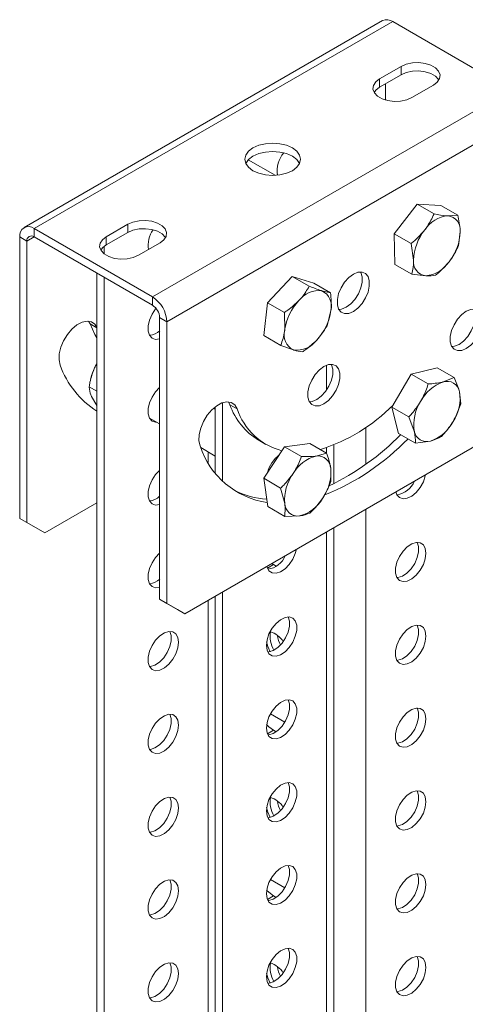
# Model space of a CAD drawing. Header units: millimetres. Extents: x -445 to 395, y -1207 to -113.
# Tile 3 of 7: x -239 to -151, y -955 to -761. Entities that reach past the tile are written whole.
import ezdxf

# ---------------------------------------------------------------- set-up
doc = ezdxf.new("R2010")
doc.units = ezdxf.units.MM

msp = doc.modelspace()

# ---------------------------------------------------------------- linework, layer by layer
at = {"color": 7, "linetype": 'Continuous', "lineweight": 15}
for p, q in [((-166.96, -761.31), (-237.67, -802.13)), ((-164.96, -761.51), (-141.63, -774.98)), ((-167.56, -772.81), (-163.32, -770.36)), ((-167.56, -774.44), (-163.32, -771.99)), ((-166.38, -776.97), (-166.38, -773.75)), ((-156.96, -774.03), (-161.2, -776.48)), ((-193.45, -788.74), (-188.13, -791.81)), ((-164.68, -803.33), (-160.16, -797.51)), ((-160.16, -797.51), (-156.82, -799.44)), ((-160.16, -797.51), (-155.49, -797.74)), ((-155.49, -797.74), (-152.15, -799.66)), ((-152.15, -799.66), (-154.08, -799.79)), ((-221.46, -803.92), (-217.22, -801.47)), ((-235.67, -802.33), (-212.34, -815.8)), ((-221.46, -805.55), (-217.22, -803.1)), ((-164.54, -809.37), (-164.68, -803.33)), ((-164.68, -803.33), (-161.34, -805.26)), ((-152.01, -805.7), (-151.67, -802.92)), ((-238.5, -859.49), (-238.5, -803.96)), ((-237.09, -860.3), (-237.09, -804.78)), ((-235.67, -803.96), (-212.34, -817.43)), ((-210.85, -805.14), (-215.1, -807.59)), ((-161.34, -805.26), (-160.86, -808.52)), ((-221.89, -805.84), (-221.89, -807.31)), ((-164.54, -809.37), (-161.2, -811.3)), ((-223.3, -811.1), (-223.3, -1027.82)), ((-161.2, -811.3), (-158.45, -811.65)), ((-221.89, -811.92), (-221.89, -1028.63)), ((-189.68, -816.94), (-184.77, -811.77)), ((-184.77, -811.77), (-181.43, -813.7)), ((-184.77, -811.77), (-180.56, -813.08)), ((-180.56, -813.08), (-177.23, -815)), ((-177.23, -815), (-178.92, -814.59)), ((-190.37, -823.42), (-189.68, -816.94)), ((-189.68, -816.94), (-186.34, -818.87)), ((-186.34, -818.87), (-186.28, -822.35)), ((-177.92, -821.48), (-177.17, -818.48)), ((-224.94, -820.58), (-224.65, -821.13)), ((-210.93, -875.41), (-210.93, -819.88)), ((-209.51, -876.22), (-209.51, -820.7)), ((-190.37, -823.42), (-187.04, -825.35)), ((-187.04, -825.35), (-184.52, -826.24)), ((-161.32, -831.03), (-156.21, -829.75)), ((-156.21, -829.75), (-152.87, -831.67)), ((-224.5, -831.82), (-224.54, -832.02)), ((-165.12, -837.5), (-161.32, -831.03)), ((-161.32, -831.03), (-157.98, -832.96)), ((-152.87, -831.67), (-155.02, -832.55)), ((-223.3, -834.37), (-224.82, -833.49)), ((-151.57, -836.86), (-151.81, -834.5)), ((-223.3, -837.21), (-224.36, -835.4)), ((-198.55, -836.67), (-198.55, -852.07)), ((-197.08, -837.05), (-197.36, -836.5)), ((-223.3, -838.27), (-223.76, -838.04)), ((-199.96, -837.92), (-200.3, -837.73)), ((-199.96, -837.46), (-199.96, -850.5)), ((-163.82, -842.69), (-165.12, -837.5)), ((-165.12, -837.5), (-161.78, -839.43)), ((-212.94, -839.67), (-210.93, -840.83)), ((-161.78, -839.43), (-160.72, -842.26)), ((-205.98, -878.26), (-142.34, -841.53)), ((-191.4, -844.05), (-189.99, -844.86)), ((-163.82, -842.69), (-160.48, -844.61)), ((-160.48, -844.61), (-157.51, -844.21)), ((-202.83, -845.51), (-199.96, -847.16)), ((-190.42, -851.56), (-186.29, -845.33)), ((-186.29, -845.33), (-181.34, -844.68)), ((-186.29, -845.33), (-182.95, -847.26)), ((-181.34, -844.68), (-178, -846.61)), ((-176.58, -852.62), (-176.58, -845.02)), ((-178, -846.61), (-180.07, -847.17)), ((-177.18, -852.19), (-177.18, -849.63)), ((-189.6, -857.14), (-190.42, -851.56)), ((-190.42, -851.56), (-187.08, -853.49)), ((-187.08, -853.49), (-186.26, -856.52)), ((-233.55, -862.34), (-223.3, -856.42)), ((-189.6, -857.14), (-186.26, -859.07)), ((-237.09, -860.3), (-238.5, -859.49)), ((-234.97, -861.53), (-238.5, -859.49)), ((-186.26, -859.07), (-183.38, -858.98)), ((-237.09, -860.3), (-233.55, -862.34)), ((-233.55, -862.34), (-234.97, -861.53)), ((-176.58, -1128.74), (-176.58, -861.29)), ((-186.26, -866.99), (-186.35, -866.94)), ((-188.47, -868.57), (-188.81, -868.36)), ((-187.96, -868.87), (-188.47, -868.57)), ((-210.93, -875.41), (-209.51, -876.22)), ((-207.39, -877.45), (-210.93, -875.41)), ((-199.96, -874.79), (-199.96, -1041.29)), ((-198.55, -873.98), (-198.55, -1042.1)), ((-209.51, -876.22), (-205.98, -878.26)), ((-207.39, -877.45), (-205.98, -878.26)), ((-186.26, -899.65), (-189.1, -898.02)), ((-187.96, -901.53), (-188.47, -901.23)), ((-186.26, -932.31), (-189.1, -930.68)), ((-187.96, -934.19), (-188.47, -933.9))]:
    msp.add_line(p, q, dxfattribs=at)
at = {"color": 7, "linetype": 'Continuous', "lineweight": 0}
for p, q in [((-164.96, -761.51), (-235.67, -802.33)), ((-163.32, -770.36), (-163.32, -771.99)), ((-167.56, -772.81), (-167.56, -774.44)), ((-212.34, -815.8), (-141.63, -774.98)), ((-209.51, -820.7), (-138.8, -779.88)), ((-217.22, -801.47), (-217.22, -803.1)), ((-235.67, -803.96), (-235.67, -802.33)), ((-237.09, -804.78), (-238.5, -803.96)), ((-235.67, -803.96), (-237.09, -804.78)), ((-221.46, -803.92), (-221.46, -805.55)), ((-212.34, -817.43), (-212.34, -815.8)), ((-223.3, -821.91), (-224.65, -821.13)), ((-210.93, -819.88), (-209.51, -820.7)), ((-178.04, -829.28), (-178.04, -834.21)), ((-195.66, -837.86), (-197.08, -837.05)), ((-170.27, -841.58), (-170.27, -848.8)), ((-201.38, -846.35), (-201.38, -848.45)), ((-178.04, -845.54), (-178.04, -846.58)), ((-170.27, -857.65), (-170.27, -1126.29)), ((-178.04, -862.14), (-178.04, -1130.78)), ((-189.69, -869.28), (-188.47, -868.57)), ((-201.38, -875.61), (-201.38, -1040.47)), ((-189.69, -901.94), (-188.47, -901.23)), ((-189.69, -934.6), (-188.47, -933.9))]:
    msp.add_line(p, q, dxfattribs=at)
at = {"color": 7, "linetype": 'Continuous', "lineweight": 15, "flags": 128}
for points in [[(-163.32, -770.36), (-162.3, -769.91), (-161.1, -769.65), (-159.82, -769.6), (-158.57, -769.76), (-157.44, -770.11), (-156.54, -770.64), (-155.92, -771.28), (-155.65, -772.01), (-155.74, -772.74), (-156.19, -773.44), (-156.96, -774.03)], [(-163.32, -771.99), (-162.3, -771.55), (-161.1, -771.29), (-159.82, -771.23), (-158.57, -771.39), (-157.44, -771.75), (-156.54, -772.27), (-155.92, -772.92), (-155.87, -773.01)], [(-161.2, -776.48), (-162.22, -776.92), (-163.43, -777.18), (-164.7, -777.23), (-165.95, -777.08), (-167.08, -776.72), (-167.98, -776.2), (-168.6, -775.55), (-168.87, -774.83), (-168.78, -774.09), (-168.33, -773.4), (-167.56, -772.81)], [(-168.65, -775.46), (-168.33, -775.03), (-167.56, -774.44)], [(-191.4, -791.4), (-192.54, -790.9), (-193.41, -790.24), (-193.96, -789.47), (-194.15, -788.65), (-193.96, -787.83), (-193.41, -787.07), (-192.54, -786.41), (-191.4, -785.9), (-190.07, -785.59), (-188.65, -785.48), (-187.23, -785.59), (-185.9, -785.9), (-184.76, -786.41), (-183.89, -787.07), (-183.34, -787.83), (-183.15, -788.65), (-183.34, -789.47), (-183.89, -790.24), (-184.76, -790.9), (-185.9, -791.4), (-187.23, -791.72), (-188.65, -791.83), (-190.07, -791.72), (-191.4, -791.4)], [(-193.97, -789.47), (-193.96, -789.46), (-193.41, -788.7), (-192.54, -788.04), (-191.4, -787.54), (-190.07, -787.22), (-188.65, -787.11), (-187.23, -787.22), (-185.9, -787.54), (-184.76, -788.04), (-183.89, -788.7), (-183.34, -789.46), (-183.34, -789.47)], [(-217.22, -801.47), (-216.19, -801.03), (-214.99, -800.77), (-213.71, -800.71), (-212.46, -800.87), (-211.34, -801.23), (-210.43, -801.75), (-209.82, -802.4), (-209.55, -803.12), (-209.64, -803.86), (-210.09, -804.55), (-210.85, -805.14)], [(-217.22, -803.1), (-216.19, -802.66), (-214.99, -802.4), (-213.71, -802.35), (-212.46, -802.51), (-211.34, -802.86), (-210.43, -803.38), (-209.82, -804.03), (-209.76, -804.12)], [(-215.1, -807.59), (-216.12, -808.04), (-217.32, -808.29), (-218.6, -808.35), (-219.85, -808.19), (-220.97, -807.83), (-221.88, -807.31), (-222.49, -806.66), (-222.77, -805.94), (-222.67, -805.2), (-222.23, -804.51), (-221.46, -803.92)], [(-222.55, -806.57), (-222.23, -806.14), (-221.46, -805.55)], [(-171.84, -817.99), (-172.74, -818.66), (-173.64, -819.03), (-174.46, -819.07), (-175.15, -818.78), (-175.64, -818.18), (-175.89, -817.33), (-175.89, -816.28), (-175.64, -815.13), (-175.15, -813.97), (-174.46, -812.89), (-173.64, -811.98), (-172.74, -811.31), (-171.84, -810.94), (-171.02, -810.9), (-170.34, -811.19), (-169.85, -811.79), (-169.59, -812.64), (-169.59, -813.69), (-169.85, -814.84), (-170.34, -816), (-171.02, -817.08), (-171.84, -817.99)], [(-175.58, -818.28), (-175.05, -818.21), (-174.16, -817.84), (-173.26, -817.18), (-172.44, -816.27), (-171.75, -815.19), (-171.26, -814.02), (-171.01, -812.87), (-171.01, -811.83), (-171.26, -810.97), (-171.31, -810.88)], [(-211.64, -818.05), (-211.72, -818.16), (-212.42, -819.2), (-212.93, -820.35), (-213.19, -821.49), (-213.19, -822.53), (-212.93, -823.36), (-212.42, -823.93), (-211.72, -824.17), (-210.93, -824.07)], [(-149.57, -825.3), (-150.47, -825.97), (-151.36, -826.34), (-152.19, -826.38), (-152.87, -826.09), (-153.36, -825.49), (-153.62, -824.64), (-153.62, -823.59), (-153.36, -822.44), (-152.87, -821.28), (-152.19, -820.2), (-151.36, -819.29), (-150.47, -818.62), (-149.57, -818.25), (-148.75, -818.21), (-148.06, -818.5), (-147.57, -819.1), (-147.32, -819.95), (-147.32, -821), (-147.57, -822.15), (-148.06, -823.31), (-148.75, -824.39), (-149.57, -825.3)], [(-153.31, -825.59), (-152.78, -825.52), (-151.88, -825.15), (-150.99, -824.49), (-150.16, -823.58), (-149.48, -822.5), (-148.99, -821.33), (-148.73, -820.18), (-148.73, -819.14), (-148.99, -818.28), (-149.04, -818.19)], [(-230.55, -829.24), (-230.77, -828.22), (-230.72, -827.03), (-230.42, -825.73), (-229.87, -824.43), (-229.12, -823.2), (-228.22, -822.14), (-227.23, -821.32), (-226.22, -820.78), (-225.25, -820.57), (-224.39, -820.71), (-223.71, -821.18), (-223.3, -821.8)], [(-224.65, -821.13), (-223.68, -823.23), (-223.3, -823.86)], [(-223.3, -828.92), (-223.38, -829.05), (-223.77, -829.8)], [(-177.64, -836.2), (-178.54, -836.87), (-179.44, -837.24), (-180.26, -837.28), (-180.94, -836.99), (-181.43, -836.39), (-181.69, -835.53), (-181.69, -834.49), (-181.43, -833.34), (-180.94, -832.18), (-180.26, -831.1), (-179.44, -830.19), (-178.54, -829.52), (-177.64, -829.15), (-176.82, -829.11), (-176.13, -829.4), (-175.65, -830), (-175.39, -830.85), (-175.39, -831.9), (-175.65, -833.05), (-176.13, -834.21), (-176.82, -835.29), (-177.64, -836.2)], [(-181.38, -836.48), (-180.85, -836.42), (-179.95, -836.05), (-179.06, -835.38), (-178.23, -834.47), (-177.55, -833.39), (-177.06, -832.23), (-176.8, -831.08), (-176.8, -830.04), (-177.06, -829.18), (-177.11, -829.09)], [(-210.93, -833.66), (-211.72, -834.49), (-212.42, -835.54), (-212.93, -836.68), (-213.19, -837.82), (-213.19, -838.86), (-212.93, -839.69), (-212.42, -840.26), (-211.72, -840.5), (-211.5, -840.5)], [(-202.97, -845.16), (-203.19, -844.14), (-203.15, -842.95), (-202.84, -841.65), (-202.3, -840.35), (-201.55, -839.12), (-200.65, -838.06), (-199.66, -837.24), (-198.64, -836.7), (-197.67, -836.49), (-196.82, -836.63), (-196.13, -837.1), (-195.66, -837.86)], [(-210.93, -849.99), (-211.72, -850.82), (-212.42, -851.87), (-212.93, -853.01), (-213.19, -854.15), (-213.19, -855.19), (-212.93, -856.02), (-212.42, -856.59), (-211.72, -856.83), (-210.93, -856.74)], [(-164.35, -854.23), (-164.14, -854.8), (-163.63, -855.36), (-162.93, -855.6), (-162.1, -855.5), (-161.2, -855.06), (-160.33, -854.33), (-159.55, -853.36), (-158.94, -852.25), (-158.56, -851.1), (-158.51, -850.86)], [(-183.96, -865.56), (-184.18, -866.37), (-184.68, -867.51), (-185.38, -868.56), (-186.21, -869.42), (-187.11, -870.02), (-187.98, -870.29), (-188.76, -870.22), (-189.37, -869.81), (-189.76, -869.11), (-189.8, -868.93)], [(-158.56, -867.43), (-158.42, -866.33), (-158.56, -865.38), (-158.94, -864.67), (-159.55, -864.27), (-160.33, -864.2), (-161.2, -864.47), (-162.1, -865.06), (-162.93, -865.92), (-163.63, -866.97), (-164.14, -868.12), (-164.4, -869.26), (-164.4, -870.29), (-164.14, -871.13), (-163.63, -871.69), (-162.93, -871.93), (-162.1, -871.83), (-161.2, -871.39), (-160.33, -870.66), (-159.55, -869.69), (-158.94, -868.58), (-158.56, -867.43)], [(-160.13, -864.18), (-159.87, -865.01), (-159.87, -866.05), (-160.13, -867.19), (-160.64, -868.33), (-161.34, -869.38), (-162.17, -870.24), (-163.07, -870.84), (-163.94, -871.11), (-164.14, -871.12)], [(-210.93, -866.32), (-211.72, -867.15), (-212.42, -868.2), (-212.93, -869.34), (-213.19, -870.48), (-213.19, -871.52), (-212.93, -872.35), (-212.42, -872.92), (-211.72, -873.16), (-210.93, -873.07)], [(-189.76, -885.44), (-189.89, -884.49), (-189.76, -883.39), (-189.37, -882.24), (-188.76, -881.13), (-187.98, -880.16), (-187.11, -879.43), (-186.21, -878.99), (-185.38, -878.88), (-184.68, -879.12), (-184.18, -879.69), (-183.91, -880.52), (-183.91, -881.56), (-184.18, -882.7), (-184.68, -883.85), (-185.38, -884.89), (-186.21, -885.75), (-187.11, -886.35), (-187.98, -886.62), (-188.76, -886.55), (-189.37, -886.14), (-189.76, -885.44)], [(-185.59, -878.88), (-185.33, -879.71), (-185.33, -880.74), (-185.59, -881.88), (-186.09, -883.03), (-186.79, -884.08), (-187.63, -884.94), (-188.52, -885.53), (-189.4, -885.8), (-189.59, -885.82)], [(-158.56, -883.76), (-158.42, -882.66), (-158.56, -881.71), (-158.94, -881), (-159.55, -880.6), (-160.33, -880.53), (-161.2, -880.8), (-162.1, -881.39), (-162.93, -882.25), (-163.63, -883.3), (-164.14, -884.45), (-164.4, -885.59), (-164.4, -886.62), (-164.14, -887.46), (-163.63, -888.02), (-162.93, -888.26), (-162.1, -888.16), (-161.2, -887.72), (-160.33, -886.99), (-159.55, -886.02), (-158.94, -884.91), (-158.56, -883.76)], [(-160.13, -880.51), (-159.87, -881.34), (-159.87, -882.38), (-160.13, -883.52), (-160.64, -884.66), (-161.34, -885.71), (-162.17, -886.57), (-163.07, -887.17), (-163.94, -887.44), (-164.14, -887.45)], [(-207.35, -884.98), (-207.21, -883.88), (-207.35, -882.94), (-207.73, -882.23), (-208.34, -881.82), (-209.12, -881.75), (-209.99, -882.03), (-210.89, -882.62), (-211.72, -883.48), (-212.42, -884.53), (-212.93, -885.67), (-213.19, -886.81), (-213.19, -887.85), (-212.93, -888.69), (-212.42, -889.25), (-211.72, -889.49), (-210.89, -889.39), (-209.99, -888.95), (-209.12, -888.21), (-208.34, -887.25), (-207.73, -886.14), (-207.35, -884.98)], [(-208.92, -881.74), (-208.66, -882.57), (-208.66, -883.6), (-208.92, -884.74), (-209.43, -885.89), (-210.13, -886.94), (-210.96, -887.8), (-211.86, -888.39), (-212.73, -888.66), (-212.93, -888.68)], [(-189.15, -885.76), (-189.59, -884.74), (-189.83, -883.78)], [(-189.76, -901.77), (-189.89, -900.82), (-189.76, -899.72), (-189.37, -898.57), (-188.76, -897.46), (-187.98, -896.49), (-187.11, -895.76), (-186.21, -895.32), (-185.38, -895.21), (-184.68, -895.46), (-184.18, -896.02), (-183.91, -896.85), (-183.91, -897.89), (-184.18, -899.03), (-184.68, -900.18), (-185.38, -901.23), (-186.21, -902.08), (-187.11, -902.68), (-187.98, -902.95), (-188.76, -902.88), (-189.37, -902.48), (-189.76, -901.77)], [(-185.59, -895.21), (-185.33, -896.04), (-185.33, -897.07), (-185.59, -898.21), (-186.09, -899.36), (-186.79, -900.41), (-187.63, -901.27), (-188.52, -901.86), (-189.4, -902.14), (-189.59, -902.15)], [(-158.56, -900.09), (-158.42, -898.99), (-158.56, -898.04), (-158.94, -897.33), (-159.55, -896.93), (-160.33, -896.86), (-161.2, -897.13), (-162.1, -897.73), (-162.93, -898.58), (-163.63, -899.63), (-164.14, -900.78), (-164.4, -901.92), (-164.4, -902.96), (-164.14, -903.79), (-163.63, -904.36), (-162.93, -904.6), (-162.1, -904.49), (-161.2, -904.05), (-160.33, -903.32), (-159.55, -902.35), (-158.94, -901.24), (-158.56, -900.09)], [(-160.13, -896.84), (-159.87, -897.67), (-159.87, -898.71), (-160.13, -899.85), (-160.64, -901), (-161.34, -902.04), (-162.17, -902.9), (-163.07, -903.5), (-163.94, -903.77), (-164.14, -903.79)], [(-207.35, -901.31), (-207.21, -900.21), (-207.35, -899.27), (-207.73, -898.56), (-208.34, -898.15), (-209.12, -898.08), (-209.99, -898.36), (-210.89, -898.95), (-211.72, -899.81), (-212.42, -900.86), (-212.93, -902), (-213.19, -903.15), (-213.19, -904.18), (-212.93, -905.02), (-212.42, -905.58), (-211.72, -905.82), (-210.89, -905.72), (-209.99, -905.28), (-209.12, -904.54), (-208.34, -903.58), (-207.73, -902.47), (-207.35, -901.31)], [(-208.92, -898.07), (-208.66, -898.9), (-208.66, -899.93), (-208.92, -901.07), (-209.43, -902.22), (-210.13, -903.27), (-210.96, -904.13), (-211.86, -904.72), (-212.73, -905), (-212.93, -905.01)], [(-188.47, -901.23), (-189.4, -900.53), (-189.83, -900.08)], [(-189.76, -918.1), (-189.89, -917.15), (-189.76, -916.05), (-189.37, -914.9), (-188.76, -913.79), (-187.98, -912.82), (-187.11, -912.09), (-186.21, -911.65), (-185.38, -911.55), (-184.68, -911.79), (-184.18, -912.35), (-183.91, -913.19), (-183.91, -914.22), (-184.18, -915.36), (-184.68, -916.51), (-185.38, -917.56), (-186.21, -918.42), (-187.11, -919.01), (-187.98, -919.28), (-188.76, -919.21), (-189.37, -918.81), (-189.76, -918.1)], [(-185.59, -911.54), (-185.33, -912.37), (-185.33, -913.4), (-185.59, -914.54), (-186.09, -915.69), (-186.79, -916.74), (-187.63, -917.6), (-188.52, -918.19), (-189.4, -918.47), (-189.59, -918.48)], [(-158.56, -916.42), (-158.42, -915.32), (-158.56, -914.37), (-158.94, -913.67), (-159.55, -913.26), (-160.33, -913.19), (-161.2, -913.46), (-162.1, -914.06), (-162.93, -914.92), (-163.63, -915.97), (-164.14, -917.11), (-164.4, -918.25), (-164.4, -919.29), (-164.14, -920.12), (-163.63, -920.69), (-162.93, -920.93), (-162.1, -920.82), (-161.2, -920.38), (-160.33, -919.65), (-159.55, -918.69), (-158.94, -917.58), (-158.56, -916.42)], [(-160.13, -913.17), (-159.87, -914), (-159.87, -915.04), (-160.13, -916.18), (-160.64, -917.33), (-161.34, -918.38), (-162.17, -919.23), (-163.07, -919.83), (-163.94, -920.1), (-164.14, -920.12)], [(-207.35, -917.64), (-207.21, -916.54), (-207.35, -915.6), (-207.73, -914.89), (-208.34, -914.48), (-209.12, -914.41), (-209.99, -914.69), (-210.89, -915.28), (-211.72, -916.14), (-212.42, -917.19), (-212.93, -918.34), (-213.19, -919.48), (-213.19, -920.51), (-212.93, -921.35), (-212.42, -921.91), (-211.72, -922.15), (-210.89, -922.05), (-209.99, -921.61), (-209.12, -920.87), (-208.34, -919.91), (-207.73, -918.8), (-207.35, -917.64)], [(-208.92, -914.4), (-208.66, -915.23), (-208.66, -916.26), (-208.92, -917.4), (-209.43, -918.55), (-210.13, -919.6), (-210.96, -920.46), (-211.86, -921.05), (-212.73, -921.33), (-212.93, -921.34)], [(-189.15, -918.42), (-189.59, -917.4), (-189.83, -916.44)], [(-189.76, -934.43), (-189.89, -933.48), (-189.76, -932.38), (-189.37, -931.23), (-188.76, -930.12), (-187.98, -929.15), (-187.11, -928.42), (-186.21, -927.98), (-185.38, -927.88), (-184.68, -928.12), (-184.18, -928.68), (-183.91, -929.52), (-183.91, -930.55), (-184.18, -931.69), (-184.68, -932.84), (-185.38, -933.89), (-186.21, -934.75), (-187.11, -935.34), (-187.98, -935.61), (-188.76, -935.54), (-189.37, -935.14), (-189.76, -934.43)], [(-185.59, -927.87), (-185.33, -928.7), (-185.33, -929.73), (-185.59, -930.88), (-186.09, -932.02), (-186.79, -933.07), (-187.63, -933.93), (-188.52, -934.52), (-189.4, -934.8), (-189.59, -934.81)], [(-158.56, -932.75), (-158.42, -931.65), (-158.56, -930.7), (-158.94, -930), (-159.55, -929.59), (-160.33, -929.52), (-161.2, -929.79), (-162.1, -930.39), (-162.93, -931.25), (-163.63, -932.3), (-164.14, -933.44), (-164.4, -934.58), (-164.4, -935.62), (-164.14, -936.45), (-163.63, -937.02), (-162.93, -937.26), (-162.1, -937.15), (-161.2, -936.72), (-160.33, -935.98), (-159.55, -935.02), (-158.94, -933.91), (-158.56, -932.75)], [(-160.13, -929.51), (-159.87, -930.34), (-159.87, -931.37), (-160.13, -932.51), (-160.64, -933.66), (-161.34, -934.71), (-162.17, -935.57), (-163.07, -936.16), (-163.94, -936.43), (-164.14, -936.45)], [(-207.35, -933.97), (-207.21, -932.87), (-207.35, -931.93), (-207.73, -931.22), (-208.34, -930.81), (-209.12, -930.74), (-209.99, -931.02), (-210.89, -931.61), (-211.72, -932.47), (-212.42, -933.52), (-212.93, -934.67), (-213.19, -935.81), (-213.19, -936.84), (-212.93, -937.68), (-212.42, -938.24), (-211.72, -938.48), (-210.89, -938.38), (-209.99, -937.94), (-209.12, -937.21), (-208.34, -936.24), (-207.73, -935.13), (-207.35, -933.97)], [(-208.92, -930.73), (-208.66, -931.56), (-208.66, -932.59), (-208.92, -933.74), (-209.43, -934.88), (-210.13, -935.93), (-210.96, -936.79), (-211.86, -937.38), (-212.73, -937.66), (-212.93, -937.67)], [(-188.47, -933.9), (-189.4, -933.19), (-189.83, -932.74)], [(-189.76, -950.76), (-189.89, -949.81), (-189.76, -948.71), (-189.37, -947.56), (-188.76, -946.45), (-187.98, -945.48), (-187.11, -944.75), (-186.21, -944.31), (-185.38, -944.21), (-184.68, -944.45), (-184.18, -945.01), (-183.91, -945.85), (-183.91, -946.88), (-184.18, -948.02), (-184.68, -949.17), (-185.38, -950.22), (-186.21, -951.08), (-187.11, -951.67), (-187.98, -951.94), (-188.76, -951.87), (-189.37, -951.47), (-189.76, -950.76)], [(-185.59, -944.2), (-185.33, -945.03), (-185.33, -946.07), (-185.59, -947.21), (-186.09, -948.35), (-186.79, -949.4), (-187.63, -950.26), (-188.52, -950.85), (-189.4, -951.13), (-189.59, -951.14)], [(-207.35, -950.31), (-207.21, -949.21), (-207.35, -948.26), (-207.73, -947.55), (-208.34, -947.15), (-209.12, -947.08), (-209.99, -947.35), (-210.89, -947.94), (-211.72, -948.8), (-212.42, -949.85), (-212.93, -951), (-213.19, -952.14), (-213.19, -953.17), (-212.93, -954.01), (-212.42, -954.57), (-211.72, -954.81), (-210.89, -954.71), (-209.99, -954.27), (-209.12, -953.54), (-208.34, -952.57), (-207.73, -951.46), (-207.35, -950.31)], [(-208.92, -947.06), (-208.66, -947.89), (-208.66, -948.93), (-208.92, -950.07), (-209.43, -951.21), (-210.13, -952.26), (-210.96, -953.12), (-211.86, -953.71), (-212.73, -953.99), (-212.93, -954)], [(-158.56, -949.08), (-158.42, -947.98), (-158.56, -947.03), (-158.94, -946.33), (-159.55, -945.92), (-160.33, -945.85), (-161.2, -946.13), (-162.1, -946.72), (-162.93, -947.58), (-163.63, -948.63), (-164.14, -949.77), (-164.4, -950.91), (-164.4, -951.95), (-164.14, -952.78), (-163.63, -953.35), (-162.93, -953.59), (-162.1, -953.48), (-161.2, -953.05), (-160.33, -952.31), (-159.55, -951.35), (-158.94, -950.24), (-158.56, -949.08)], [(-160.13, -945.84), (-159.87, -946.67), (-159.87, -947.7), (-160.13, -948.84), (-160.64, -949.99), (-161.34, -951.04), (-162.17, -951.9), (-163.07, -952.49), (-163.94, -952.76), (-164.14, -952.78)], [(-189.15, -951.08), (-189.59, -950.07), (-189.83, -949.1)]]:
    msp.add_lwpolyline(points, dxfattribs=at)
at = {"color": 7, "linetype": 'Continuous', "lineweight": 15}
for centre, radius, start, end in [((-166.13, -763.14), 2.01, 54.3817, 114.3068), ((-182.21, -790.93), 5.54, 140.0381, 188.8017), ((-153.49, -805.92), 6.16, 95.464, 147.2157), ((-154.43, -802.55), 2.78, 352.3392, 82.7185), ((-236.78, -803.68), 1.75, 50.7957, 189.2141), ((-207.82, -805.63), 5.38, 145.1294, 188.8502), ((-151.03, -808.77), 9.83, 140.9922, 178.5051), ((-161.5, -802.66), 9.83, 320.9922, 358.505), ((-236.23, -804.64), 0.873, 50.7953, 189.2145), ((-158.1, -808.89), 2.78, 172.339, 262.7187), ((-159.04, -805.51), 6.16, 275.4637, 327.2159), ((-179.55, -819.44), 4.89, 82.6057, 143.3677), ((-180.39, -817.59), 3.34, 344.5517, 63.9914), ((-215.65, -820.98), 6.15, 2.6056, 57.3946), ((-175.88, -823.76), 10.5, 136.3859, 172.2474), ((-214, -820.02), 3.07, 2.6052, 57.3953), ((-187.57, -817.06), 10.5, 316.3858, 352.2475), ((-213.27, -819.95), 3.43, 275.7928, 313.271), ((-183.06, -823.24), 3.34, 164.5518, 243.9913), ((-183.89, -821.39), 4.89, 262.6055, 323.3681), ((-213.77, -823.31), 17.79, 199.48, 237.6226), ((-214.63, -834.21), 10.15, 154.241, 166.3683), ((-152.33, -840.14), 8.05, 109.5232, 152.5389), ((-154.26, -834.92), 2.49, 9.7586, 107.5814), ((-159.98, -835.8), 8.28, 326.7975, 9.0182), ((-152.55, -840.96), 8.28, 146.7975, 189.0182), ((-184.48, -832.64), 13.35, 199.2973, 238.7367), ((-183.61, -833.81), 12.72, 198.5765, 255.3923), ((-189.7, -812.64), 34.85, 287.456, 315.3235), ((-160.21, -836.62), 8.05, 289.524, 332.5382), ((-158.27, -841.83), 2.49, 189.759, 287.581), ((-196.06, -810.82), 47.42, 291.8819, 315.9971), ((-199.7, -807.07), 51.05, 295.739, 315.366), ((-187.29, -840.02), 16.5, 198.1393, 261.5255), ((-183.05, -852.32), 6.89, 128.6694, 164.2534), ((-178.3, -854.21), 7.26, 104.0541, 150.2588), ((-179.73, -849.7), 2.55, 1.3851, 97.5863), ((-186.16, -850.3), 9, 324.416, 4.2698), ((-177.29, -855.85), 9, 144.4159, 184.2697), ((-164.83, -850.37), 4.48, 278.8468, 336.7933), ((-188.86, -839.29), 16.4, 243.4588, 266.6401), ((-213.28, -852.61), 3.43, 275.7964, 313.2689), ((-185.14, -851.94), 7.26, 284.0542, 330.2584), ((-183.71, -856.45), 2.55, 181.3854, 277.5861), ((-190.28, -865.07), 4.48, 278.8467, 336.7934), ((-213.27, -868.94), 3.43, 275.7937, 313.2705), ((-190.52, -886.26), 4.67, 32.0981, 72.9816), ((-183.82, -882.71), 5.34, 170.3409, 211.0457), ((-181.33, -881.48), 6.46, 189.5136, 207.0355), ((-190.52, -918.92), 4.67, 32.0964, 72.9839), ((-183.82, -915.37), 5.34, 170.3411, 211.0454), ((-181.33, -914.15), 6.46, 189.514, 207.0354), ((-190.52, -951.58), 4.67, 32.0978, 72.9826), ((-183.82, -948.03), 5.34, 170.3412, 211.0454), ((-181.33, -946.81), 6.46, 189.5142, 207.0351)]:
    msp.add_arc(centre, radius, start, end, dxfattribs=at)
for points, knots in [([(-156.82, -799.44), (-157.23, -800.27), (-157.76, -801.37), (-158.49, -802.34), (-158.67, -802.59)], [0, 0, 0, 0, 0.754029, 1, 1, 1, 1]), ([(-154.08, -799.79), (-154.13, -799.78), (-155.05, -799.74), (-155.97, -799.58), (-156.82, -799.44)], [0, 0, 0, 0, 0.060871, 1, 1, 1, 1]), ([(-151.67, -802.92), (-151.67, -802.85), (-151.71, -801.75), (-151.94, -800.67), (-152.15, -799.66)], [0, 0, 0, 0, 0.065612, 1, 1, 1, 1]), ([(-158.67, -802.59), (-159.32, -803.32), (-160.15, -804.27), (-161.12, -805.08), (-161.34, -805.26)], [0, 0, 0, 0, 0.775198, 1, 1, 1, 1]), ([(-153.86, -808.85), (-153.68, -808.61), (-152.95, -807.63), (-152.41, -806.53), (-152.01, -805.7)], [0, 0, 0, 0, 0.245966, 1, 1, 1, 1]), ([(-160.86, -808.52), (-160.86, -808.59), (-160.84, -809.52), (-161.03, -810.45), (-161.2, -811.3)], [0, 0, 0, 0, 0.076072, 1, 1, 1, 1]), ([(-156.53, -811.52), (-156.31, -811.34), (-155.34, -810.54), (-154.51, -809.59), (-153.86, -808.85)], [0, 0, 0, 0, 0.224798, 1, 1, 1, 1]), ([(-158.45, -811.65), (-158.4, -811.65), (-157.76, -811.68), (-157.12, -811.6), (-156.53, -811.52)], [0, 0, 0, 0, 0.084959, 1, 1, 1, 1]), ([(-181.43, -813.7), (-181.89, -814.45), (-182.5, -815.45), (-183.28, -816.31), (-183.48, -816.52)], [0, 0, 0, 0, 0.751648, 1, 1, 1, 1]), ([(-178.92, -814.59), (-178.97, -814.57), (-179.82, -814.31), (-180.65, -813.99), (-181.43, -813.7)], [0, 0, 0, 0, 0.059662, 1, 1, 1, 1]), ([(-177.17, -818.48), (-177.16, -818.4), (-177.04, -817.25), (-177.14, -816.09), (-177.23, -815)], [0, 0, 0, 0, 0.066895, 1, 1, 1, 1]), ([(-183.48, -816.52), (-184.18, -817.18), (-185.08, -818.02), (-186.11, -818.71), (-186.34, -818.87)], [0, 0, 0, 0, 0.773263, 1, 1, 1, 1]), ([(-186.28, -822.35), (-186.29, -822.42), (-186.4, -823.45), (-186.73, -824.44), (-187.04, -825.35)], [0, 0, 0, 0, 0.074416, 1, 1, 1, 1]), ([(-179.97, -824.31), (-179.77, -824.09), (-178.99, -823.23), (-178.38, -822.23), (-177.92, -821.48)], [0, 0, 0, 0, 0.248347, 1, 1, 1, 1]), ([(-182.83, -826.65), (-182.6, -826.5), (-181.57, -825.81), (-180.67, -824.96), (-179.97, -824.31)], [0, 0, 0, 0, 0.226736, 1, 1, 1, 1]), ([(-184.52, -826.24), (-184.47, -826.25), (-183.92, -826.43), (-183.35, -826.55), (-182.83, -826.65)], [0, 0, 0, 0, 0.088368, 1, 1, 1, 1]), ([(-223.77, -829.8), (-224.13, -830.73), (-224.59, -831.93), (-224.77, -833.2), (-224.82, -833.49)], [0, 0, 0, 0, 0.769786, 1, 1, 1, 1]), ([(-223.3, -828.98), (-223.39, -829.12), (-223.57, -829.38), (-223.71, -829.66), (-223.77, -829.8)], [0, 0, 0, 0, 0.51539, 1, 1, 1, 1]), ([(-155.02, -832.55), (-155.08, -832.57), (-156.05, -832.8), (-157.05, -832.88), (-157.98, -832.96)], [0, 0, 0, 0, 0.063177, 1, 1, 1, 1]), ([(-151.81, -834.5), (-151.83, -834.44), (-152.08, -833.46), (-152.49, -832.54), (-152.87, -831.67)], [0, 0, 0, 0, 0.063461, 1, 1, 1, 1]), ([(-224.36, -835.4), (-224.4, -835.31), (-224.65, -834.74), (-224.82, -834.09), (-224.82, -833.53), (-224.82, -833.49)], [0, 0, 0, 0, 0.158625, 0.942102, 1, 1, 1, 1]), ([(-157.98, -832.96), (-158.29, -833.86), (-158.7, -835.06), (-159.32, -836.16), (-159.47, -836.43)], [0, 0, 0, 0, 0.756935, 1, 1, 1, 1]), ([(-159.47, -836.43), (-160.02, -837.25), (-160.72, -838.3), (-161.59, -839.22), (-161.78, -839.43)], [0, 0, 0, 0, 0.7776033, 1, 1, 1, 1]), ([(-153.06, -840.33), (-152.91, -840.06), (-152.29, -838.96), (-151.88, -837.77), (-151.57, -836.86)], [0, 0, 0, 0, 0.243064, 1, 1, 1, 1]), ([(-155.37, -843.33), (-155.18, -843.12), (-154.31, -842.2), (-153.61, -841.15), (-153.06, -840.33)], [0, 0, 0, 0, 0.222398, 1, 1, 1, 1]), ([(-160.72, -842.26), (-160.71, -842.32), (-160.52, -843.08), (-160.5, -843.88), (-160.48, -844.61)], [0, 0, 0, 0, 0.079446, 1, 1, 1, 1]), ([(-157.51, -844.21), (-157.45, -844.19), (-156.71, -844), (-156.01, -843.65), (-155.37, -843.33)], [0, 0, 0, 0, 0.079964, 1, 1, 1, 1]), ([(-182.95, -847.26), (-183.3, -848.14), (-183.77, -849.3), (-184.44, -850.35), (-184.61, -850.61)], [0, 0, 0, 0, 0.755744, 1, 1, 1, 1]), ([(-180.07, -847.17), (-180.13, -847.18), (-181.08, -847.3), (-182.05, -847.28), (-182.95, -847.26)], [0, 0, 0, 0, 0.062175, 1, 1, 1, 1]), ([(-177.18, -849.63), (-177.19, -849.57), (-177.35, -848.53), (-177.69, -847.54), (-178, -846.61)], [0, 0, 0, 0, 0.064418, 1, 1, 1, 1]), ([(-184.61, -850.61), (-185.2, -851.4), (-185.96, -852.42), (-186.88, -853.29), (-187.08, -853.49)], [0, 0, 0, 0, 0.776613, 1, 1, 1, 1]), ([(-178.84, -855.54), (-178.67, -855.28), (-178, -854.23), (-177.53, -853.07), (-177.18, -852.19)], [0, 0, 0, 0, 0.244261, 1, 1, 1, 1]), ([(-181.31, -858.42), (-181.11, -858.22), (-180.19, -857.35), (-179.43, -856.33), (-178.84, -855.54)], [0, 0, 0, 0, 0.223388, 1, 1, 1, 1]), ([(-186.26, -856.52), (-186.25, -856.58), (-186.13, -857.43), (-186.2, -858.28), (-186.26, -859.07)], [0, 0, 0, 0, 0.077851, 1, 1, 1, 1]), ([(-183.38, -858.98), (-183.32, -858.97), (-182.61, -858.88), (-181.93, -858.64), (-181.31, -858.42)], [0, 0, 0, 0, 0.081934, 1, 1, 1, 1])]:
    msp.add_open_spline(points, degree=3, knots=knots, dxfattribs=at)

doc.saveas('drawing.dxf')
